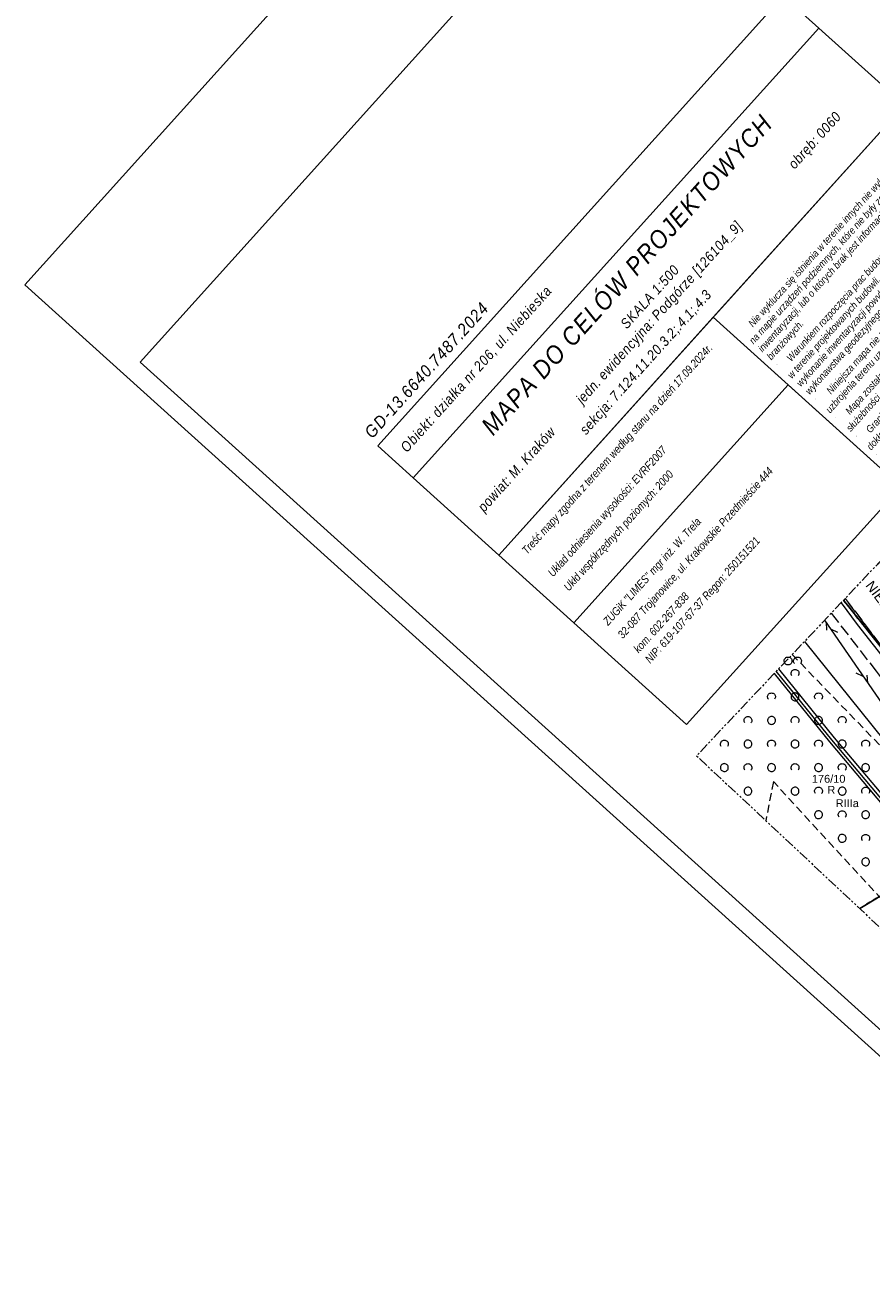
# Model space of a CAD drawing. Header units: metres. Extents: x 7427040 to 7427559, y 5541084 to 5541580.
# Tile 30 of 97: x 7427040 to 7427147, y 5541308 to 5541466. Entities that reach past the tile are written whole.
import ezdxf
from ezdxf.enums import TextEntityAlignment as Align

# ---------------------------------------------------------------- set-up
doc = ezdxf.new("R2010")
doc.units = ezdxf.units.M
doc.header["$MEASUREMENT"] = 0
for name, pattern in [('( Phantom )', [2.5, 1.25, -0.25, 0.25, -0.25, 0.25, -0.25]), ('PRZER1-1', [1, 0.5, -0.5]), ('PRZER2-1', [1.5, 1, -0.5]), ('PRZER3-1', [2, 1.5, -0.5])]:
    doc.linetypes.add(name, pattern=pattern)
doc.layers.get('0').update_dxf_attribs({"color": 4})
for name, color, linetype, lineweight in [('GELULI_O', 7, 'Continuous', 13), ('GEPPGD', 7, 'Continuous', 13), ('GESDZI', 7, 'Continuous', 13), ('GESDZI_O', 7, 'Continuous', 13), ('GESKKL_O', 82, 'Continuous', 13), ('GESUZY', 96, 'Continuous', 13), ('GESUZY_O', 96, 'Continuous', 13), ('GOSRBG', 7, 'Continuous', 13), ('GSSKOA', 7, 'Continuous', 13), ('GSSZAD', 7, 'Continuous', 13), ('GULLOB', 7, 'Continuous', 30), ('GULTPR', 30, 'Continuous', 13), ('GULWPR', 5, 'Continuous', 13), ('OPISY', 7, 'Continuous', 0), ('tabelka', 7, 'Continuous', 0), ('TABELKA I RAMKA', 4, 'Continuous', 0), ('Zakres tabelka', 7, 'Continuous', 0)]:
    doc.layers.add(name, color=color, linetype=linetype, lineweight=lineweight)
doc.styles.add('Arial', font='arial.ttf')
doc.styles.add('Style-ITALIC_1250', font='ITALIC_1250.shx')

# ---------------------------------------------------------------- blocks, each defined once
blk = doc.blocks.new('D_GEPPGD1_2')
at = {"lineweight": -2, "extrusion": (0, 0, -1)}
blk.add_hatch(color=0, dxfattribs=at).paths.add_polyline_path([(0, -0.045), (-0.013906, -0.042798), (-0.02645, -0.036406), (-0.036406, -0.02645), (-0.042798, -0.013906), (-0.045, 0), (-0.042798, 0.013906), (-0.036406, 0.02645), (-0.02645, 0.036406), (-0.013906, 0.042798), (0, 0.045), (0.013906, 0.042798), (0.02645, 0.036406), (0.036406, 0.02645), (0.042798, 0.013906), (0.045, 0), (0.042798, -0.013906), (0.036406, -0.02645), (0.02645, -0.036406), (0.013906, -0.042798)])
blk = doc.blocks.new('D_SUTP1')
at = {"color": 0, "lineweight": -2, "flags": 128}
for points in [[(-0.0675, 0), (-0.9325, -0.5)], [(0.9325, 0), (0.0675, 0.5)]]:
    blk.add_lwpolyline(points, dxfattribs=at)
blk = doc.blocks.new('D_GSSZAD3')
at = {"color": 0, "lineweight": -2, "flags": 128}
blk.add_lwpolyline([(-0.6, 0.5), (-0.513176, 0.492404), (-0.42899, 0.469846), (-0.35, 0.433013), (-0.278606, 0.383022), (-0.216978, 0.321394), (-0.166987, 0.25), (-0.130154, 0.17101), (-0.107596, 0.086824), (-0.1, 0), (-0.107596, -0.086824), (-0.130154, -0.17101), (-0.166987, -0.25), (-0.222125, -0.32743), (-0.290921, -0.393027), (-0.370887, -0.444418), (-0.459134, -0.479746), (-0.552472, -0.497736), (-0.647528, -0.497736), (-0.740866, -0.479746), (-0.829113, -0.444418), (-0.909079, -0.393027), (-0.977875, -0.32743), (-1.033013, -0.25), (-1.0725, -0.163534), (-1.094911, -0.071157), (-1.099434, 0.023791), (-1.085906, 0.117879), (-1.054816, 0.207708), (-1.007288, 0.290028), (-0.94504, 0.361867), (-0.87032, 0.420627), (-0.785831, 0.464184), (-0.694626, 0.490964), (-0.6, 0.5)], close=True, dxfattribs=at)
blk.add_lwpolyline([(0.234697, -0.341399), (0.179845, -0.271053), (0.138367, -0.192079), (0.111581, -0.106992), (0.100342, -0.018499), (0.105007, 0.070582), (0.125427, 0.157417), (0.160952, 0.239242), (0.210451, 0.313452), (0.27235, 0.377684), (0.344678, 0.429896), (0.425132, 0.468424), (0.511152, 0.492043), (0.6, 0.5), (0.688848, 0.492043), (0.774868, 0.468424), (0.855322, 0.429896), (0.92765, 0.377684), (0.989549, 0.313452), (1.039048, 0.239242), (1.074573, 0.157417), (1.094993, 0.070582), (1.099658, -0.018499), (1.088419, -0.106992), (1.061633, -0.192079), (1.020155, -0.271053), (0.965303, -0.341399)], dxfattribs=at)
blk = doc.blocks.new('D_GSSZAD1')
at = {"color": 0, "lineweight": -2, "flags": 128}
blk.add_lwpolyline([(0.5, 0), (0.490964, 0.094626), (0.464184, 0.185831), (0.420627, 0.27032), (0.361867, 0.34504), (0.290028, 0.407288), (0.207708, 0.454816), (0.117879, 0.485906), (0.023791, 0.499434), (-0.071157, 0.494911), (-0.163534, 0.4725), (-0.25, 0.433013), (-0.32743, 0.377875), (-0.393027, 0.309079), (-0.444418, 0.229113), (-0.479746, 0.140866), (-0.497736, 0.047528), (-0.497736, -0.047528), (-0.479746, -0.140866), (-0.444418, -0.229113), (-0.393027, -0.309079), (-0.32743, -0.377875), (-0.25, -0.433013), (-0.163534, -0.4725), (-0.071157, -0.494911), (0.023791, -0.499434), (0.117879, -0.485906), (0.207708, -0.454816), (0.290028, -0.407288), (0.361867, -0.34504), (0.420627, -0.27032), (0.464184, -0.185831), (0.490964, -0.094626), (0.5, 0)], close=True, dxfattribs=at)
blk = doc.blocks.new('D_GSSZAD2')
at = {"color": 0, "lineweight": -2, "flags": 128}
blk.add_lwpolyline([(-0.390312, -0.3125), (-0.445567, -0.226869), (-0.482312, -0.131814), (-0.49902, -0.031282), (-0.494998, 0.070549), (-0.470412, 0.169449), (-0.426283, 0.26131), (-0.364446, 0.342315), (-0.287468, 0.409099), (-0.198548, 0.458889), (-0.10138, 0.489614), (0, 0.5), (0.10138, 0.489614), (0.198548, 0.458889), (0.287468, 0.409099), (0.364446, 0.342315), (0.426283, 0.26131), (0.470412, 0.169449), (0.494998, 0.070549), (0.49902, -0.031282), (0.482312, -0.131814), (0.445567, -0.226869), (0.390312, -0.3125)], dxfattribs=at)
blk = doc.blocks.new('SIT-G1 BOISKO')
at = {"layer": 'GESDZI', "color": 252, "linetype": 'Continuous', "lineweight": 13, "flags": 128}
for points in [[(7427236.08, 5541299.6), (7427224.16, 5541309.39), (7427213.87, 5541317.74), (7427195.57, 5541331.32), (7427175.06, 5541354.41), (7427161.84, 5541370.1), (7427153.91, 5541380.03), (7427144.81, 5541391.44), (7427143.96, 5541392.52)], [(7427143.96, 5541392.52), (7427144.81, 5541391.44), (7427153.91, 5541380.03), (7427161.84, 5541370.1), (7427175.06, 5541354.41), (7427168.93, 5541354.91), (7427156.1, 5541356.14), (7427149.03, 5541355.11), (7427146.02, 5541353.27)], [(7427146.02, 5541353.27), (7427149.03, 5541355.11), (7427156.1, 5541356.14), (7427168.93, 5541354.91), (7427175.06, 5541354.41), (7427195.57, 5541331.32), (7427166.17, 5541334.4)]]:
    blk.add_lwpolyline(points, dxfattribs=at)
at = {"layer": 'GESUZY', "color": 96, "linetype": 'PRZER1-1', "lineweight": 13}
for points in [[(7427236.08, 5541299.6), (7427224.16, 5541309.39), (7427213.87, 5541317.74), (7427195.57, 5541331.32), (7427175.06, 5541354.41), (7427161.84, 5541370.1), (7427153.91, 5541380.03), (7427144.81, 5541391.44), (7427143.96, 5541392.52)], [(7427143.96, 5541392.52), (7427144.81, 5541391.44), (7427153.91, 5541380.03), (7427161.84, 5541370.1), (7427175.06, 5541354.41), (7427168.93, 5541354.91), (7427156.1, 5541356.14), (7427149.03, 5541355.11), (7427146.02, 5541353.27)], [(7427146.02, 5541353.27), (7427149.03, 5541355.11), (7427156.1, 5541356.14), (7427168.93, 5541354.91), (7427175.06, 5541354.41), (7427195.57, 5541331.32), (7427166.17, 5541334.4)]]:
    blk.add_lwpolyline(points, dxfattribs=at)
at = {"layer": 'GOSRBG', "color": 252, "linetype": '( Phantom )', "lineweight": 13, "flags": 128}
blk.add_lwpolyline([(7427455.09, 5541312.43), (7427244.2, 5541498.57), (7427125.24, 5541372.71), (7427331.36, 5541179.81), (7427455.09, 5541312.43)], close=True, dxfattribs=at)
at = {"layer": 'GSSKOA', "color": 252, "linetype": 'PRZER3-1', "lineweight": 13}
for points in [[(7427144.18, 5541392.75), (7427150.32, 5541384.6), (7427154.54, 5541388.5), (7427154.66, 5541389.2), (7427150.93, 5541393.94), (7427148.41, 5541397.22)], [(7427142.39, 5541390.85), (7427148.11, 5541383.49), (7427157.73, 5541370.95), (7427168.56, 5541357.31), (7427174.58, 5541350.42), (7427185.67, 5541340.04), (7427196.81, 5541331.78), (7427197.44, 5541331.01), (7427208.64, 5541320.51), (7427227.5, 5541306.34)], [(7427228.09, 5541307), (7427209.62, 5541321.59), (7427197.48, 5541331.8), (7427187.07, 5541341.16), (7427176.65, 5541352.04), (7427170.57, 5541358.99), (7427159.7, 5541372.47), (7427150.32, 5541384.6), (7427144.18, 5541392.75)]]:
    blk.add_lwpolyline(points, dxfattribs=at)
at = {"layer": 'GSSZAD', "color": 252, "linetype": 'PRZER2-1', "lineweight": 13}
for points in [[(7427137.42, 5541385.6), (7427166.6, 5541355.43), (7427189.15, 5541328.5), (7427197.7, 5541321.37), (7427231.49, 5541298.29), (7427219.48, 5541284.51)], [(7427174.24, 5541326.86), (7427135.03, 5541369.42), (7427134.06, 5541364.45)]]:
    blk.add_lwpolyline(points, dxfattribs=at)
blk.add_lwpolyline([(7427137.5, 5541384.79), (7427137.49, 5541384.77), (7427137.51, 5541384.77), (7427137.5, 5541384.79)], close=True, dxfattribs=at)
at = {"layer": 'GULLOB', "color": 252, "linetype": 'Continuous', "lineweight": 13, "flags": 128}
for points in [[(7427143.65, 5541392.19), (7427145.68, 5541389.41), (7427155.42, 5541377.06), (7427156.07, 5541376.56), (7427161.68, 5541380.12), (7427162.59, 5541379.92), (7427172.13, 5541366.63), (7427187.45, 5541351.54), (7427196.58, 5541342.56), (7427212.69, 5541327.94), (7427224.48, 5541318.48), (7427233.85, 5541311.06), (7427228.99, 5541305.78)], [(7427169.74, 5541342.31), (7427169.85, 5541342.48), (7427169.42, 5541342.68), (7427153.65, 5541361.45), (7427142.48, 5541374.73), (7427135.4, 5541383.46)]]:
    blk.add_lwpolyline(points, dxfattribs=at)
at = {"layer": 'GULTPR', "color": 30, "linetype": 'Continuous', "lineweight": 13, "flags": 128}
for points in [[(7427143.65, 5541392.19), (7427145.68, 5541389.41), (7427155.42, 5541377.06), (7427156.07, 5541376.56), (7427161.68, 5541380.12), (7427162.59, 5541379.92), (7427172.13, 5541366.63), (7427187.45, 5541351.54), (7427196.58, 5541342.56), (7427212.69, 5541327.94), (7427224.48, 5541318.48), (7427233.85, 5541311.06), (7427228.99, 5541305.78)], [(7427141.55, 5541389.97), (7427158.4, 5541365.52)], [(7427138.99, 5541387.26), (7427150.53, 5541372.9), (7427155.73, 5541366.13), (7427162.09, 5541358.32), (7427176.98, 5541342.6), (7427191.6, 5541326.99), (7427203.91, 5541316.59), (7427217.91, 5541304.45), (7427233.53, 5541291.77), (7427239.55, 5541285.78), (7427268.11, 5541261.04), (7427295.3, 5541233.72), (7427304.46, 5541225.14), (7427314.32, 5541214.51), (7427329.59, 5541188.64), (7427333.27, 5541181.86)]]:
    blk.add_lwpolyline(points, dxfattribs=at)
at = {"layer": 'GULWPR', "color": 5, "linetype": 'Continuous', "lineweight": 13, "flags": 128}
for points in [[(7427135.12, 5541383.17), (7427142.17, 5541374.48), (7427153.34, 5541361.19), (7427185.32, 5541322.93), (7427203.64, 5541307.38), (7427224.23, 5541290.27)], [(7427135.68, 5541383.76), (7427142.79, 5541374.98), (7427153.96, 5541361.71), (7427185.88, 5541323.49), (7427204.16, 5541308), (7427224.75, 5541290.89)]]:
    blk.add_lwpolyline(points, dxfattribs=at)
at = {"layer": 'tabelka', "color": 252, "lineweight": 13, "ltscale": 0.855832, "flags": 128}
for points in [[(7427084.65, 5541412.16), (7427136.29, 5541469.42), (7427140.83, 5541465.33), (7427089.18, 5541408.07), (7427084.65, 5541412.16)], [(7427089.18, 5541408.07), (7427140.83, 5541465.33), (7427151.71, 5541455.52), (7427100.07, 5541398.25), (7427089.18, 5541408.07)], [(7427151.71, 5541455.52), (7427127.37, 5541428.53), (7427151.28, 5541406.96), (7427175.62, 5541433.95), (7427151.71, 5541455.52)], [(7427100.07, 5541398.25), (7427127.37, 5541428.53), (7427136.93, 5541419.91), (7427109.62, 5541389.63), (7427100.07, 5541398.25)], [(7427109.62, 5541389.63), (7427136.93, 5541419.91), (7427151.28, 5541406.96), (7427123.97, 5541376.69), (7427109.62, 5541389.63)]]:
    blk.add_lwpolyline(points, close=True, dxfattribs=at)
at = {"layer": 'GEPPGD', "color": 7, "linetype": 'Continuous', "lineweight": 13}
blk.add_blockref('D_GEPPGD1_2', (7427144.81, 5541391.44), dxfattribs=at)
at = {"layer": 'GSSZAD', "color": 7, "linetype": 'Continuous', "lineweight": 13}
for name, p in [('D_GSSZAD3', (7427137.5, 5541384.78)), ('D_GSSZAD2', (7427137.79, 5541383.21)), ('D_GSSZAD2', (7427134.79, 5541380.21)), ('D_GSSZAD1', (7427137.79, 5541380.21)), ('D_GSSZAD2', (7427140.78, 5541380.21)), ('D_GSSZAD2', (7427131.79, 5541377.21)), ('D_GSSZAD1', (7427134.79, 5541377.21)), ('D_GSSZAD2', (7427137.79, 5541377.21)), ('D_GSSZAD1', (7427140.78, 5541377.21)), ('D_GSSZAD2', (7427143.79, 5541377.21)), ('D_GSSZAD2', (7427128.79, 5541374.21)), ('D_GSSZAD1', (7427131.79, 5541374.21)), ('D_GSSZAD2', (7427134.79, 5541374.21)), ('D_GSSZAD1', (7427137.79, 5541374.21)), ('D_GSSZAD2', (7427140.78, 5541374.21)), ('D_GSSZAD1', (7427143.79, 5541374.21)), ('D_GSSZAD2', (7427146.78, 5541374.21)), ('D_GSSZAD1', (7427128.79, 5541371.21)), ('D_GSSZAD2', (7427131.79, 5541371.21)), ('D_GSSZAD1', (7427134.79, 5541371.21)), ('D_GSSZAD2', (7427137.79, 5541371.21)), ('D_GSSZAD1', (7427140.78, 5541371.21)), ('D_GSSZAD2', (7427143.79, 5541371.21)), ('D_GSSZAD1', (7427146.78, 5541371.21)), ('D_GSSZAD1', (7427131.79, 5541368.21)), ('D_GSSZAD1', (7427137.79, 5541368.21)), ('D_GSSZAD2', (7427140.78, 5541368.21)), ('D_GSSZAD1', (7427143.79, 5541368.21)), ('D_GSSZAD2', (7427146.78, 5541368.21)), ('D_GSSZAD1', (7427140.78, 5541365.21)), ('D_GSSZAD2', (7427143.79, 5541365.21)), ('D_GSSZAD1', (7427146.78, 5541365.21)), ('D_GSSZAD1', (7427143.79, 5541362.21)), ('D_GSSZAD2', (7427146.78, 5541362.21)), ('D_GSSZAD1', (7427146.78, 5541359.21))]:
    blk.add_blockref(name, p, dxfattribs=at)
at = {"layer": 'GULTPR', "color": 30, "linetype": 'Continuous', "lineweight": 13}
for p, rotation in [((7427142.26, 5541388.93), 124.5783030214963), ((7427146.52, 5541382.76), 304.5783030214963)]:
    blk.add_blockref('D_SUTP1', p, dxfattribs=dict(at, rotation=rotation))
at = {"layer": 'GELULI_O', "color": 252, "linetype": 'Continuous', "lineweight": 13, "style": 'Arial'}
blk.add_text('NIEBIESKA', height=1.25, rotation=306.6431, dxfattribs=at).set_placement((7427146.7, 5541394.38))
at = {"layer": 'GESDZI_O', "color": 252, "linetype": 'Continuous', "lineweight": 13, "style": 'Arial'}
blk.add_text('176/10', height=1, dxfattribs=at).set_placement((7427142.07, 5541369.28), align=Align.CENTER)
at = {"layer": 'GESKKL_O', "color": 82, "linetype": 'Continuous', "lineweight": 13, "style": 'Arial'}
blk.add_text('RIIIa', height=1, dxfattribs=at).set_placement((7427142.96, 5541366.18))
at = {"layer": 'GESUZY_O', "color": 96, "linetype": 'Continuous', "lineweight": 13, "style": 'Arial'}
blk.add_text('R', height=1, dxfattribs=at).set_placement((7427142.41, 5541367.88), align=Align.CENTER)
at = {"layer": 'OPISY', "color": 252, "lineweight": 13, "insert": (7427150.3, 5541409.01), "char_height": 0.91233, "attachment_point": 7, "rotation": 47.9646, "style": 'Style-ITALIC_1250'}
blk.add_mtext('\\fArial|b0|i1|c238238|p39;\\H1x;\\W0.875;     Nie wyklucza się istnienia w terenie innych nie wykazanych\\Pna mapie urządzeń podziemnych, które nie były zgłoszone do\\Pinwentaryzacji, lub o których brak jest informacji w instytucjach\\Pbranżowych.\\P\\H0.3125x;\\W2.8;.\\P\\H3.2x;\\W0.875;     Warunkiem rozpoczęcia prac budowlanych jest wytyczenie\\Pw terenie projektowanych budowli, a po jej zakończeniu\\Pwykonanie inwentaryzacji powykonawczej przez jednostkę\\Pwykonawstwa geodezyjnego na zlecenie inwestora.\\P\\H0.3125x;\\W2.8;.\\P\\H1.4x;\\W2;      \\H2.28571x;\\W0.875;Niniejsza mapa nie zawiera w swojej treści projektowanych sieci\\Puzbrojenia terenu uzgodnionych w ZUDP.\\P\\H0.3125x;\\W2.8;.\\P\\H3.2x;\\W0.875;     Mapa została wykonana bez ustalenia obciążeń dotyczących\\Psłużebności gruntowych.\\P\\H0.3125x;\\W2.8;.\\P\\H3.2x;\\W0.875;     Granice działki przemiotowej nie zostały wyznaczone z wymaganą \\Pdokładnością.\\P\\H0.3125x;\\W2.8;.\\P\\H3.2x;\\W0.875;     Niniejsza mapa zawiera w swojej treści Miejscowy Plan\\PZagospodarowania Przestrzennego.', dxfattribs=at)
at = {"layer": 'OPISY', "color": 252, "lineweight": 13, "char_height": 1.027, "attachment_point": 7, "rotation": 47.9646, "line_spacing_factor": 0.72, "style": 'Style-ITALIC_1250'}
for s, insert in [('\\fArial|b0|i1|c238238|p39;\\H1x;\\W0.833333;Treść mapy zgodna z terenem według stanu na dzień 17.09.2024r.', (7427103.9, 5541398.06)), ('\\fArial|b0|i1|c238238|p39;\\H1x;\\W0.833333;Układ odniesienia wysokości: EVRF2007\\P', (7427107.21, 5541395.2)), ('\\fArial|b0|i1|c238238|p39;\\H1x;\\W0.833333;Ukłd współrzędnych poziomych: 2000', (7427109.22, 5541393.39))]:
    blk.add_mtext(s, dxfattribs=dict(at, insert=insert))
at = {"layer": 'OPISY', "color": 252, "lineweight": 13, "insert": (7427141.21, 5541420.3), "char_height": 0.9123, "width": 7.2992, "attachment_point": 7, "rotation": 47.9646, "line_spacing_factor": 0.72, "style": 'Style-ITALIC_1250'}
blk.add_mtext('\\fArial|b0|i1|c238238|p39;\\H1x;\\W0.875; \\P^I', dxfattribs=at)
blk.add_mtext('\\fArial|b0|i1|c238238|p39;\\H1x;\\W0.875; \\P^I', dxfattribs=at)
at = {"layer": 'Zakres tabelka', "color": 252, "linetype": 'Continuous', "lineweight": 13, "attachment_point": 7, "rotation": 47.9646, "style": 'Style-ITALIC_1250'}
for s, insert, char_height, line_spacing_factor in [('\\fArial|b0|i1|c238238|p39;\\H1x;\\W0.866667;\\T1.086;obręb: 0060', (7427138.02, 5541447.05), 1.2837, 0.72), ('\\fArial|b0|i1|c238238|p39;\\H1x;\\W0.888889;\\T1.086;MAPA DO CELÓW PROJEKTOWYCH\\P', (7427099.36, 5541413.33), 2.2948, 0.72), ('\\fArial|b0|i1|c238238|p39;\\H1x;\\W0.866667;\\T1.086;jedn. ewidencyjna: Podgórze [126104_9]', (7427111.02, 5541417.12), 1.2837, 0.72), ('\\fArial|b0|i1|c238238|p39;\\H1x;\\W0.866667;\\T1.086;SKALA 1:500\\P\\P', (7427117.54, 5541425.91), 1.2837, 0.72), ('\\fArial|b0|i1|c238238|p39;\\H1x;\\W0.866667;\\T1.119;Obiekt: działka nr 206, ul. Niebieska', (7427088.55, 5541411.07), 1.2837, 1.08), ('\\fArial|b0|i1|c238238|p39;\\H1x;\\W0.866667;\\T1.086;sekcja: 7.124.11.20.3.2;.4.1;.4.3', (7427111.48, 5541413.23), 1.2837, 0.72), ('\\fArial|b0|i1|c238238|p39;\\H1x;\\W0.888889;\\T1.119;GD-13.6640.7487.2024', (7427083.98, 5541412.98), 1.5405, 0.72), ('\\fArial|b0|i1|c238238|p39;\\H1x;\\W0.866667;\\T1.086;powiat: M. Kraków', (7427098.5, 5541403.38), 1.2837, 0.72), ('\\fArial|b0|i1|c238238|p39;\\H1x;\\W0.833333;32-087 Trojanowice, ul. Krakowskie Przedmieście 444', (7427116.09, 5541387.34), 1.027, 0.72), ('\\fArial|b0|i1|c238238|p39;\\H1x;\\W0.833333;ZUGiK "LIMES" mgr inż. W. Trela', (7427114.23, 5541389.02), 1.027, 0.72), ('\\fArial|b0|i1|c238238|p39;\\H1x;\\W0.833333;NIP: 619-107-67-37 Regon: 250151521', (7427119.58, 5541384.2), 1.027, 0.72), ('\\fArial|b0|i1|c238238|p39;\\H1x;\\W0.833333;kom. 602-267-838', (7427117.9, 5541385.71), 1.027, 0.72)]:
    blk.add_mtext(s, dxfattribs=dict(at, insert=insert, char_height=char_height, line_spacing_factor=line_spacing_factor))

msp = doc.modelspace()

# ---------------------------------------------------------------- linework, layer by layer
at = {"layer": 'TABELKA I RAMKA', "color": 7, "ltscale": 0.046875, "flags": 128}
for points in [[(7427172.645, 5541580.08), (7427558.843, 5541231.869), (7427425.92, 5541084.445), (7427039.722, 5541432.657), (7427172.645, 5541580.08)], [(7427183.968, 5541566.505), (7427555.312, 5541231.686), (7427425.737, 5541087.976), (7427054.393, 5541422.795), (7427183.968, 5541566.505)]]:
    msp.add_lwpolyline(points, close=True, dxfattribs=at)

# ---------------------------------------------------------------- block references
at = {"color": 7, "linetype": 'Continuous', "lineweight": 0}
msp.add_blockref('SIT-G1 BOISKO', (0, 0), dxfattribs=at)

doc.saveas('drawing.dxf')
